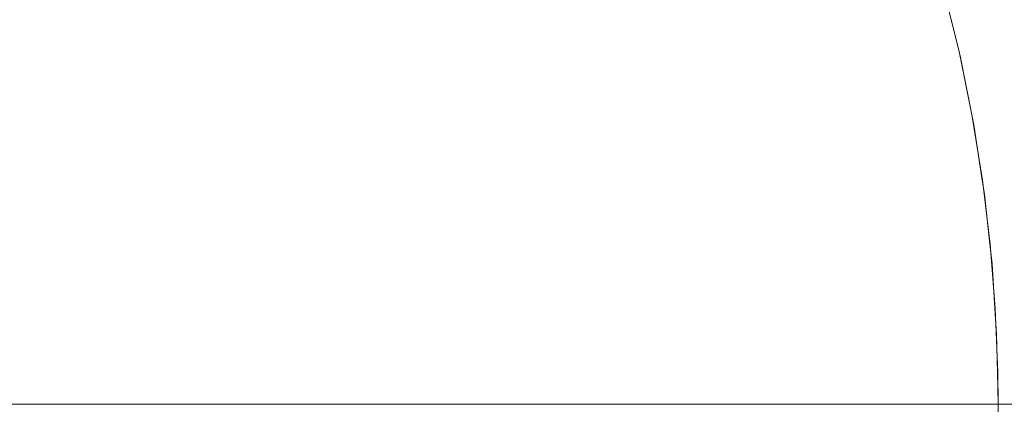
# Model space of a CAD drawing. Header units: centimetres. Extents: x -26 to 27.3, y -25.9 to -24.1.
# Tile 97 of 224: x -8.1783 to -8.1171, y -24.1599 to -24.136. Entities that reach past the tile are written whole.
import ezdxf

# ---------------------------------------------------------------- set-up
doc = ezdxf.new("R2010")
doc.units = ezdxf.units.CM
doc.header["$LTSCALE"] = 2.54
doc.layers.add('Lucido design-1', color=7, linetype='Continuous')

# ---------------------------------------------------------------- blocks, each defined once
blk = doc.blocks.new('Gruppo-7-1')
at = {"color": 7, "linetype": 'Continuous', "lineweight": 9}
for points, invisible_edges in [([(-8.169787, -24.132351, 1181.639259), (-8.168631, -24.134458, 1181.639259), (-8.171673, -24.136041, 1181.637095), (-8.172757, -24.134066, 1181.637095)], 15), ([(-8.141011, -24.132055, 1181.664611), (-8.13987, -24.135417, 1181.664611), (-8.142201, -24.136152, 1181.661332), (-8.143308, -24.132891, 1181.661332)], 15), ([(-8.1287, -24.131895, 1181.6862), (-8.127564, -24.135794, 1181.6862), (-8.129091, -24.136204, 1181.682403), (-8.130208, -24.132371, 1181.682403)], 15), ([(-8.165667, -24.132915, 1181.641563), (-8.16454, -24.135201, 1181.641563), (-8.167568, -24.136613, 1181.639259), (-8.168631, -24.134458, 1181.639259)], 15), ([(-8.158698, -24.132477, 1181.646615), (-8.157558, -24.135067, 1181.646615), (-8.160468, -24.136272, 1181.64404), (-8.161552, -24.133807, 1181.64404)], 15), ([(-8.152034, -24.132779, 1181.652146), (-8.150914, -24.135659, 1181.652146), (-8.153672, -24.136663, 1181.649318), (-8.154746, -24.133902, 1181.649318)], 15), ([(-8.143308, -24.132891, 1181.661332), (-8.142201, -24.136152, 1181.661332), (-8.144657, -24.136926, 1181.658157), (-8.145728, -24.133772, 1181.658157)], 15), ([(-8.131861, -24.132892, 1181.678678), (-8.130765, -24.136652, 1181.678678), (-8.132585, -24.13714, 1181.67503), (-8.133658, -24.133458, 1181.67503)], 15), ([(-8.130208, -24.132371, 1181.682403), (-8.129091, -24.136204, 1181.682403), (-8.130765, -24.136652, 1181.678678), (-8.131861, -24.132892, 1181.678678)], 15), ([(-8.133658, -24.133458, 1181.67503), (-8.132585, -24.13714, 1181.67503), (-8.134546, -24.137665, 1181.671466), (-8.135594, -24.134069, 1181.671466)], 15), ([(-8.176886, -24.134026, 1181.635074), (-8.175797, -24.135821, 1181.635074), (-8.178902, -24.137614, 1181.633198), (-8.17991, -24.135952, 1181.633198)], 15), ([(-8.172757, -24.134066, 1181.637095), (-8.171673, -24.136041, 1181.637095), (-8.174787, -24.137662, 1181.635074), (-8.175797, -24.135821, 1181.635074)], 15), ([(-8.161552, -24.133807, 1181.64404), (-8.160468, -24.136272, 1181.64404), (-8.163513, -24.137533, 1181.641563), (-8.16454, -24.135201, 1181.641563)], 15), ([(-8.154746, -24.133902, 1181.649318), (-8.153672, -24.136663, 1181.649318), (-8.156533, -24.137704, 1181.646615), (-8.157558, -24.135067, 1181.646615)], 15), ([(-8.145728, -24.133772, 1181.658157), (-8.144657, -24.136926, 1181.658157), (-8.147231, -24.137738, 1181.655094), (-8.148264, -24.134695, 1181.655094)], 15), ([(-8.135594, -24.134069, 1181.671466), (-8.134546, -24.137665, 1181.671466), (-8.136644, -24.138227, 1181.667991), (-8.137666, -24.134722, 1181.667991)], 15), ([(-8.121238, -24.1341, 1181.714235), (-8.120205, -24.138322, 1181.714235), (-8.120631, -24.138417, 1181.71012), (-8.12166, -24.134213, 1181.71012)], 15), ([(-8.120981, -24.134031, 1181.718367), (-8.119945, -24.138265, 1181.718367), (-8.120205, -24.138322, 1181.714235), (-8.121238, -24.1341, 1181.714235)], 15), ([(-8.119945, -24.138265, 1181.718367), (-8.120981, -24.134031, 1181.718367), (-8.120848, -24.134175, 1181.722727), (-8.119893, -24.138079, 1181.722727)], 11), ([(-8.120848, -24.134175, 1181.722727), (-8.120844, -24.134175, 1181.922727), (-8.119889, -24.138078, 1181.922727), (-8.119893, -24.138079, 1181.722727)], 5), ([(-8.120844, -24.134175, 1181.922727), (-8.120751, -24.134175, 1181.927114), (-8.119797, -24.138078, 1181.927073), (-8.119889, -24.138078, 1181.922727)], 7), ([(-8.120751, -24.134175, 1181.927114), (-8.120472, -24.134175, 1181.931493), (-8.119521, -24.138078, 1181.931412), (-8.119797, -24.138078, 1181.927073)], 15), ([(-8.120472, -24.134175, 1181.931493), (-8.120007, -24.134175, 1181.935856), (-8.11906, -24.138078, 1181.935735), (-8.119521, -24.138078, 1181.931412)], 15), ([(-8.120007, -24.134175, 1181.935856), (-8.119358, -24.134175, 1181.940195), (-8.118416, -24.138078, 1181.940034), (-8.11906, -24.138078, 1181.935735)], 15), ([(-8.119358, -24.134175, 1181.940195), (-8.118525, -24.134175, 1181.944503), (-8.117591, -24.138078, 1181.944302), (-8.118416, -24.138078, 1181.940034)], 15), ([(-8.118525, -24.134175, 1181.944503), (-8.117509, -24.134175, 1181.948772), (-8.116585, -24.138078, 1181.948532), (-8.117591, -24.138078, 1181.944302)], 15), ([(-8.117509, -24.134175, 1181.948772), (-8.116314, -24.134175, 1181.952994), (-8.115401, -24.138078, 1181.952714), (-8.116585, -24.138078, 1181.948532)], 15), ([(-25.917482, -24.134724, 1182.419509), (-25.917482, -24.138247, 1182.420345), (27.182518, -24.138247, 1182.420345), (27.182518, -24.134724, 1182.419509)], 10), ([(-8.168631, -24.134458, 1181.639259), (-8.167568, -24.136613, 1181.639259), (-8.170676, -24.138062, 1181.637095), (-8.171673, -24.136041, 1181.637095)], 15), ([(-8.148264, -24.134695, 1181.655094), (-8.147231, -24.137738, 1181.655094), (-8.149921, -24.138586, 1181.652146), (-8.150914, -24.135659, 1181.652146)], 15), ([(-8.137666, -24.134722, 1181.667991), (-8.136644, -24.138227, 1181.667991), (-8.138876, -24.138826, 1181.664611), (-8.13987, -24.135417, 1181.664611)], 15), ([(-8.122992, -24.13457, 1181.701974), (-8.121978, -24.138715, 1181.701974), (-8.122895, -24.138919, 1181.697955), (-8.1239, -24.134813, 1181.697955)], 15), ([(-8.122245, -24.134369, 1181.706031), (-8.121223, -24.138548, 1181.706031), (-8.121978, -24.138715, 1181.701974), (-8.122992, -24.13457, 1181.701974)], 15), ([(-8.12166, -24.134213, 1181.71012), (-8.120631, -24.138417, 1181.71012), (-8.121223, -24.138548, 1181.706031), (-8.122245, -24.134369, 1181.706031)], 15), ([(-8.16454, -24.135201, 1181.641563), (-8.163513, -24.137533, 1181.641563), (-8.1666, -24.138812, 1181.639259), (-8.167568, -24.136613, 1181.639259)], 15), ([(-8.157558, -24.135067, 1181.646615), (-8.156533, -24.137704, 1181.646615), (-8.159492, -24.138781, 1181.64404), (-8.160468, -24.136272, 1181.64404)], 15), ([(-8.13987, -24.135417, 1181.664611), (-8.138876, -24.138826, 1181.664611), (-8.141238, -24.139458, 1181.661332), (-8.142201, -24.136152, 1181.661332)], 15), ([(-8.124966, -24.135098, 1181.693983), (-8.123973, -24.139157, 1181.693983), (-8.125208, -24.139431, 1181.690062), (-8.126188, -24.135426, 1181.690062)], 15), ([(-8.1239, -24.134813, 1181.697955), (-8.122895, -24.138919, 1181.697955), (-8.123973, -24.139157, 1181.693983), (-8.124966, -24.135098, 1181.693983)], 15), ([(-8.175797, -24.135821, 1181.635074), (-8.174787, -24.137662, 1181.635074), (-8.177967, -24.139318, 1181.633198), (-8.178902, -24.137614, 1181.633198)], 15), ([(-8.150914, -24.135659, 1181.652146), (-8.149921, -24.138586, 1181.652146), (-8.15272, -24.139468, 1181.649318), (-8.153672, -24.136663, 1181.649318)], 15), ([(-8.127564, -24.135794, 1181.6862), (-8.126599, -24.13974, 1181.6862), (-8.128142, -24.140082, 1181.682403), (-8.129091, -24.136204, 1181.682403)], 15), ([(-8.126188, -24.135426, 1181.690062), (-8.125208, -24.139431, 1181.690062), (-8.126599, -24.13974, 1181.6862), (-8.127564, -24.135794, 1181.6862)], 15), ([(-8.171673, -24.136041, 1181.637095), (-8.170676, -24.138062, 1181.637095), (-8.173858, -24.139546, 1181.635074), (-8.174787, -24.137662, 1181.635074)], 15), ([(-8.167568, -24.136613, 1181.639259), (-8.1666, -24.138812, 1181.639259), (-8.169769, -24.140124, 1181.637095), (-8.170676, -24.138062, 1181.637095)], 15), ([(-8.160468, -24.136272, 1181.64404), (-8.159492, -24.138781, 1181.64404), (-8.162589, -24.139909, 1181.641563), (-8.163513, -24.137533, 1181.641563)], 15), ([(-8.142201, -24.136152, 1181.661332), (-8.141238, -24.139458, 1181.661332), (-8.143725, -24.140125, 1181.658157), (-8.144657, -24.136926, 1181.658157)], 15), ([(-8.129091, -24.136204, 1181.682403), (-8.128142, -24.140082, 1181.682403), (-8.129834, -24.140457, 1181.678678), (-8.130765, -24.136652, 1181.678678)], 15), ([(-8.153672, -24.136663, 1181.649318), (-8.15272, -24.139468, 1181.649318), (-8.155623, -24.140384, 1181.646615), (-8.156533, -24.137704, 1181.646615)], 15), ([(-8.144657, -24.136926, 1181.658157), (-8.143725, -24.140125, 1181.658157), (-8.146332, -24.140823, 1181.655094), (-8.147231, -24.137738, 1181.655094)], 15), ([(-8.132585, -24.13714, 1181.67503), (-8.131673, -24.140865, 1181.67503), (-8.133655, -24.141304, 1181.671466), (-8.134546, -24.137665, 1181.671466)], 15), ([(-8.130765, -24.136652, 1181.678678), (-8.129834, -24.140457, 1181.678678), (-8.131673, -24.140865, 1181.67503), (-8.132585, -24.13714, 1181.67503)], 15), ([(-8.178902, -24.137614, 1181.633198), (-8.177967, -24.139318, 1181.633198), (-8.181209, -24.141005, 1181.631471), (-8.182067, -24.139441, 1181.631471)], 15), ([(-8.174787, -24.137662, 1181.635074), (-8.173858, -24.139546, 1181.635074), (-8.177108, -24.141061, 1181.633198), (-8.177967, -24.139318, 1181.633198)], 15), ([(-8.163513, -24.137533, 1181.641563), (-8.162589, -24.139909, 1181.641563), (-8.16573, -24.141052, 1181.639259), (-8.1666, -24.138812, 1181.639259)], 15), ([(-8.156533, -24.137704, 1181.646615), (-8.155623, -24.140384, 1181.646615), (-8.158626, -24.141331, 1181.64404), (-8.159492, -24.138781, 1181.64404)], 15), ([(-8.147231, -24.137738, 1181.655094), (-8.146332, -24.140823, 1181.655094), (-8.149056, -24.141553, 1181.652146), (-8.149921, -24.138586, 1181.652146)], 15), ([(-8.134546, -24.137665, 1181.671466), (-8.133655, -24.141304, 1181.671466), (-8.135776, -24.141774, 1181.667991), (-8.136644, -24.138227, 1181.667991)], 15), ([(27.182518, -24.138899, 1182.4205), (27.182518, -24.138247, 1182.420345), (-25.917482, -24.138247, 1182.420345), (-25.917482, -24.138899, 1182.4205)], 10), ([(-8.170676, -24.138062, 1181.637095), (-8.169769, -24.140124, 1181.637095), (-8.173012, -24.141468, 1181.635074), (-8.173858, -24.139546, 1181.635074)], 15), ([(-8.136644, -24.138227, 1181.667991), (-8.135776, -24.141774, 1181.667991), (-8.138032, -24.142274, 1181.664611), (-8.138876, -24.138826, 1181.664611)], 15), ([(-8.120631, -24.138417, 1181.71012), (-8.119787, -24.142662, 1181.71012), (-8.120384, -24.142767, 1181.706031), (-8.121223, -24.138548, 1181.706031)], 15), ([(-8.120205, -24.138322, 1181.714235), (-8.119357, -24.142586, 1181.714235), (-8.119787, -24.142662, 1181.71012), (-8.120631, -24.138417, 1181.71012)], 15), ([(-8.119945, -24.138265, 1181.718367), (-8.119095, -24.14254, 1181.718367), (-8.119357, -24.142586, 1181.714235), (-8.120205, -24.138322, 1181.714235)], 15), ([(-8.119893, -24.138079, 1181.722727), (-8.119852, -24.138244, 1181.722727), (-8.119945, -24.138265, 1181.718367)], 10), ([(-8.119095, -24.14254, 1181.718367), (-8.119945, -24.138265, 1181.718367), (-8.119852, -24.138244, 1181.722727), (-8.119103, -24.142013, 1181.722727)], 11), ([(-8.119852, -24.138244, 1181.722727), (-8.119893, -24.138079, 1181.722727), (-8.119889, -24.138078, 1181.922727)], 10), ([(-8.119889, -24.138078, 1181.922727), (-8.119093, -24.142011, 1181.922727), (-8.119103, -24.142013, 1181.722727), (-8.119852, -24.138244, 1181.722727)], 10), ([(-8.119889, -24.138078, 1181.922727), (-8.119797, -24.138078, 1181.927073), (-8.119001, -24.142011, 1181.92704), (-8.119093, -24.142011, 1181.922727)], 7), ([(-8.119797, -24.138078, 1181.927073), (-8.119521, -24.138078, 1181.931412), (-8.118727, -24.142011, 1181.931344), (-8.119001, -24.142011, 1181.92704)], 15), ([(-8.119521, -24.138078, 1181.931412), (-8.11906, -24.138078, 1181.935735), (-8.11827, -24.142011, 1181.935634), (-8.118727, -24.142011, 1181.931344)], 15), ([(-8.11906, -24.138078, 1181.935735), (-8.118416, -24.138078, 1181.940034), (-8.117631, -24.142011, 1181.939899), (-8.11827, -24.142011, 1181.935634)], 15), ([(-8.118416, -24.138078, 1181.940034), (-8.117591, -24.138078, 1181.944302), (-8.116812, -24.142011, 1181.944134), (-8.117631, -24.142011, 1181.939899)], 15), ([(-8.117591, -24.138078, 1181.944302), (-8.116585, -24.138078, 1181.948532), (-8.115814, -24.142011, 1181.948331), (-8.116812, -24.142011, 1181.944134)], 15), ([(-25.917482, -24.138899, 1182.4205), (-25.917482, -24.142525, 1182.421197), (27.182518, -24.142525, 1182.421197), (27.182518, -24.138899, 1182.4205)], 10), ([(-8.1666, -24.138812, 1181.639259), (-8.16573, -24.141052, 1181.639259), (-8.168952, -24.142225, 1181.637095), (-8.169769, -24.140124, 1181.637095)], 15), ([(-8.159492, -24.138781, 1181.64404), (-8.158626, -24.141331, 1181.64404), (-8.16177, -24.142322, 1181.641563), (-8.162589, -24.139909, 1181.641563)], 15), ([(-8.149921, -24.138586, 1181.652146), (-8.149056, -24.141553, 1181.652146), (-8.15189, -24.142313, 1181.649318), (-8.15272, -24.139468, 1181.649318)], 15), ([(-8.138876, -24.138826, 1181.664611), (-8.138032, -24.142274, 1181.664611), (-8.140419, -24.142804, 1181.661332), (-8.141238, -24.139458, 1181.661332)], 15), ([(-8.122895, -24.138919, 1181.697955), (-8.122071, -24.143064, 1181.697955), (-8.123157, -24.143256, 1181.693983), (-8.123973, -24.139157, 1181.693983)], 15), ([(-8.121978, -24.138715, 1181.701974), (-8.121145, -24.142901, 1181.701974), (-8.122071, -24.143064, 1181.697955), (-8.122895, -24.138919, 1181.697955)], 15), ([(-8.121223, -24.138548, 1181.706031), (-8.120384, -24.142767, 1181.706031), (-8.121145, -24.142901, 1181.701974), (-8.121978, -24.138715, 1181.701974)], 15), ([(-8.177967, -24.139318, 1181.633198), (-8.177108, -24.141061, 1181.633198), (-8.18042, -24.142606, 1181.631471), (-8.181209, -24.141005, 1181.631471)], 15), ([(-8.173858, -24.139546, 1181.635074), (-8.173012, -24.141468, 1181.635074), (-8.176325, -24.14284, 1181.633198), (-8.177108, -24.141061, 1181.633198)], 15), ([(-8.15272, -24.139468, 1181.649318), (-8.15189, -24.142313, 1181.649318), (-8.154831, -24.143101, 1181.646615), (-8.155623, -24.140384, 1181.646615)], 15), ([(-8.141238, -24.139458, 1181.661332), (-8.140419, -24.142804, 1181.661332), (-8.142933, -24.143361, 1181.658157), (-8.143725, -24.140125, 1181.658157)], 15), ([(-8.125208, -24.139431, 1181.690062), (-8.124403, -24.143476, 1181.690062), (-8.125806, -24.143723, 1181.6862), (-8.126599, -24.13974, 1181.6862)], 15), ([(-8.123973, -24.139157, 1181.693983), (-8.123157, -24.143256, 1181.693983), (-8.124403, -24.143476, 1181.690062), (-8.125208, -24.139431, 1181.690062)], 15), ([(-8.169769, -24.140124, 1181.637095), (-8.168952, -24.142225, 1181.637095), (-8.172251, -24.143425, 1181.635074), (-8.173012, -24.141468, 1181.635074)], 15), ([(-8.162589, -24.139909, 1181.641563), (-8.16177, -24.142322, 1181.641563), (-8.164957, -24.143327, 1181.639259), (-8.16573, -24.141052, 1181.639259)], 15), ([(-8.143725, -24.140125, 1181.658157), (-8.142933, -24.143361, 1181.658157), (-8.145568, -24.143945, 1181.655094), (-8.146332, -24.140823, 1181.655094)], 15), ([(-8.128142, -24.140082, 1181.682403), (-8.127363, -24.143998, 1181.682403), (-8.12907, -24.144299, 1181.678678), (-8.129834, -24.140457, 1181.678678)], 15), ([(-8.126599, -24.13974, 1181.6862), (-8.125806, -24.143723, 1181.6862), (-8.127363, -24.143998, 1181.682403), (-8.128142, -24.140082, 1181.682403)], 15), ([(-8.155623, -24.140384, 1181.646615), (-8.154831, -24.143101, 1181.646615), (-8.157873, -24.143916, 1181.64404), (-8.158626, -24.141331, 1181.64404)], 15), ([(-8.146332, -24.140823, 1181.655094), (-8.145568, -24.143945, 1181.655094), (-8.148321, -24.144555, 1181.652146), (-8.149056, -24.141553, 1181.652146)], 15), ([(-8.131673, -24.140865, 1181.67503), (-8.130925, -24.144626, 1181.67503), (-8.132924, -24.144978, 1181.671466), (-8.133655, -24.141304, 1181.671466)], 15), ([(-8.129834, -24.140457, 1181.678678), (-8.12907, -24.144299, 1181.678678), (-8.130925, -24.144626, 1181.67503), (-8.131673, -24.140865, 1181.67503)], 15), ([(-8.177108, -24.141061, 1181.633198), (-8.176325, -24.14284, 1181.633198), (-8.179701, -24.144239, 1181.631471), (-8.18042, -24.142606, 1181.631471)], 15), ([(-8.173012, -24.141468, 1181.635074), (-8.172251, -24.143425, 1181.635074), (-8.17562, -24.144652, 1181.633198), (-8.176325, -24.14284, 1181.633198)], 15), ([(-8.16573, -24.141052, 1181.639259), (-8.164957, -24.143327, 1181.639259), (-8.168228, -24.144358, 1181.637095), (-8.168952, -24.142225, 1181.637095)], 15), ([(-8.158626, -24.141331, 1181.64404), (-8.157873, -24.143916, 1181.64404), (-8.161057, -24.144769, 1181.641563), (-8.16177, -24.142322, 1181.641563)], 15), ([(-8.133655, -24.141304, 1181.671466), (-8.132924, -24.144978, 1181.671466), (-8.135064, -24.145355, 1181.667991), (-8.135776, -24.141774, 1181.667991)], 15), ([(-8.149056, -24.141553, 1181.652146), (-8.148321, -24.144555, 1181.652146), (-8.151186, -24.145191, 1181.649318), (-8.15189, -24.142313, 1181.649318)], 15), ([(-8.135776, -24.141774, 1181.667991), (-8.135064, -24.145355, 1181.667991), (-8.137339, -24.145757, 1181.664611), (-8.138032, -24.142274, 1181.664611)], 15), ([(-8.119001, -24.142523, 1181.722727), (-8.119103, -24.142013, 1181.722727), (-8.119093, -24.142011, 1181.922727)], 10), ([(-8.119103, -24.142013, 1181.722727), (-8.119001, -24.142523, 1181.722727), (-8.119095, -24.14254, 1181.718367)], 10), ([(-8.119001, -24.142523, 1181.722727), (-8.119093, -24.142011, 1181.922727), (-8.118456, -24.145969, 1181.922727)], 9), ([(-8.119093, -24.142011, 1181.922727), (-8.119001, -24.142011, 1181.92704), (-8.118365, -24.145969, 1181.927013), (-8.118456, -24.145969, 1181.922727)], 7), ([(-8.119001, -24.142011, 1181.92704), (-8.118727, -24.142011, 1181.931344), (-8.118092, -24.145969, 1181.93129), (-8.118365, -24.145969, 1181.927013)], 15), ([(-8.118727, -24.142011, 1181.931344), (-8.11827, -24.142011, 1181.935634), (-8.117638, -24.145969, 1181.935553), (-8.118092, -24.145969, 1181.93129)], 15), ([(-8.11827, -24.142011, 1181.935634), (-8.117631, -24.142011, 1181.939899), (-8.117003, -24.145969, 1181.939792), (-8.117638, -24.145969, 1181.935553)], 15), ([(-8.117631, -24.142011, 1181.939899), (-8.116812, -24.142011, 1181.944134), (-8.116189, -24.145969, 1181.944), (-8.117003, -24.145969, 1181.939792)], 15), ([(27.182518, -24.14312, 1182.421311), (27.182518, -24.142525, 1182.421197), (-25.917482, -24.142525, 1182.421197), (-25.917482, -24.14312, 1182.421311)], 10), ([(-8.168952, -24.142225, 1181.637095), (-8.168228, -24.144358, 1181.637095), (-8.171576, -24.145414, 1181.635074), (-8.172251, -24.143425, 1181.635074)], 15), ([(-8.16177, -24.142322, 1181.641563), (-8.161057, -24.144769, 1181.641563), (-8.164285, -24.145634, 1181.639259), (-8.164957, -24.143327, 1181.639259)], 15), ([(-8.15189, -24.142313, 1181.649318), (-8.151186, -24.145191, 1181.649318), (-8.154159, -24.14585, 1181.646615), (-8.154831, -24.143101, 1181.646615)], 15), ([(-8.138032, -24.142274, 1181.664611), (-8.137339, -24.145757, 1181.664611), (-8.139747, -24.146181, 1181.661332), (-8.140419, -24.142804, 1181.661332)], 15), ([(-8.119787, -24.142662, 1181.71012), (-8.119129, -24.14694, 1181.71012), (-8.119729, -24.147019, 1181.706031), (-8.120384, -24.142767, 1181.706031)], 15), ([(-8.119357, -24.142586, 1181.714235), (-8.118696, -24.146883, 1181.714235), (-8.119129, -24.14694, 1181.71012), (-8.119787, -24.142662, 1181.71012)], 15), ([(-8.119095, -24.14254, 1181.718367), (-8.118432, -24.146848, 1181.718367), (-8.118696, -24.146883, 1181.714235), (-8.119357, -24.142586, 1181.714235)], 15), ([(-8.118432, -24.146848, 1181.718367), (-8.119095, -24.14254, 1181.718367), (-8.119001, -24.142523, 1181.722727), (-8.118471, -24.145971, 1181.722727)], 11), ([(-8.118456, -24.145969, 1181.922727), (-8.118471, -24.145971, 1181.722727), (-8.119001, -24.142523, 1181.722727)], 9), ([(-25.917482, -24.14312, 1182.421311), (-25.917482, -24.146837, 1182.421861), (27.182518, -24.146837, 1182.421861), (27.182518, -24.14312, 1182.421311)], 10), ([(-8.176325, -24.14284, 1181.633198), (-8.17562, -24.144652, 1181.633198), (-8.179054, -24.145901, 1181.631471), (-8.179701, -24.144239, 1181.631471)], 15), ([(-8.164957, -24.143327, 1181.639259), (-8.164285, -24.145634, 1181.639259), (-8.167597, -24.146521, 1181.637095), (-8.168228, -24.144358, 1181.637095)], 15), ([(-8.154831, -24.143101, 1181.646615), (-8.154159, -24.14585, 1181.646615), (-8.157233, -24.146531, 1181.64404), (-8.157873, -24.143916, 1181.64404)], 15), ([(-8.142933, -24.143361, 1181.658157), (-8.142283, -24.146628, 1181.658157), (-8.144941, -24.147097, 1181.655094), (-8.145568, -24.143945, 1181.655094)], 15), ([(-8.140419, -24.142804, 1181.661332), (-8.139747, -24.146181, 1181.661332), (-8.142283, -24.146628, 1181.658157), (-8.142933, -24.143361, 1181.658157)], 15), ([(-8.123157, -24.143256, 1181.693983), (-8.122522, -24.147386, 1181.693983), (-8.123776, -24.147551, 1181.690062), (-8.124403, -24.143476, 1181.690062)], 15), ([(-8.122071, -24.143064, 1181.697955), (-8.121428, -24.147242, 1181.697955), (-8.122522, -24.147386, 1181.693983), (-8.123157, -24.143256, 1181.693983)], 15), ([(-8.121145, -24.142901, 1181.701974), (-8.120496, -24.14712, 1181.701974), (-8.121428, -24.147242, 1181.697955), (-8.122071, -24.143064, 1181.697955)], 15), ([(-8.120384, -24.142767, 1181.706031), (-8.119729, -24.147019, 1181.706031), (-8.120496, -24.14712, 1181.701974), (-8.121145, -24.142901, 1181.701974)], 15), ([(-8.172251, -24.143425, 1181.635074), (-8.171576, -24.145414, 1181.635074), (-8.174996, -24.146492, 1181.633198), (-8.17562, -24.144652, 1181.633198)], 15), ([(-8.157873, -24.143916, 1181.64404), (-8.157233, -24.146531, 1181.64404), (-8.160451, -24.147245, 1181.641563), (-8.161057, -24.144769, 1181.641563)], 15), ([(-8.145568, -24.143945, 1181.655094), (-8.144941, -24.147097, 1181.655094), (-8.147718, -24.147587, 1181.652146), (-8.148321, -24.144555, 1181.652146)], 15), ([(-8.125806, -24.143723, 1181.6862), (-8.125188, -24.147737, 1181.6862), (-8.126755, -24.147944, 1181.682403), (-8.127363, -24.143998, 1181.682403)], 15), ([(-8.124403, -24.143476, 1181.690062), (-8.123776, -24.147551, 1181.690062), (-8.125188, -24.147737, 1181.6862), (-8.125806, -24.143723, 1181.6862)], 15), ([(-8.168228, -24.144358, 1181.637095), (-8.167597, -24.146521, 1181.637095), (-8.170988, -24.14743, 1181.635074), (-8.171576, -24.145414, 1181.635074)], 15), ([(-8.148321, -24.144555, 1181.652146), (-8.147718, -24.147587, 1181.652146), (-8.150608, -24.148096, 1181.649318), (-8.151186, -24.145191, 1181.649318)], 15), ([(-8.12907, -24.144299, 1181.678678), (-8.128474, -24.14817, 1181.678678), (-8.130342, -24.148416, 1181.67503), (-8.130925, -24.144626, 1181.67503)], 15), ([(-8.127363, -24.143998, 1181.682403), (-8.126755, -24.147944, 1181.682403), (-8.128474, -24.14817, 1181.678678), (-8.12907, -24.144299, 1181.678678)], 15), ([(-8.17562, -24.144652, 1181.633198), (-8.174996, -24.146492, 1181.633198), (-8.178481, -24.147591, 1181.631471), (-8.179054, -24.145901, 1181.631471)], 15), ([(-8.161057, -24.144769, 1181.641563), (-8.160451, -24.147245, 1181.641563), (-8.163714, -24.147968, 1181.639259), (-8.164285, -24.145634, 1181.639259)], 15), ([(-8.151186, -24.145191, 1181.649318), (-8.150608, -24.148096, 1181.649318), (-8.153607, -24.148625, 1181.646615), (-8.154159, -24.14585, 1181.646615)], 15), ([(-8.132924, -24.144978, 1181.671466), (-8.132354, -24.148681, 1181.671466), (-8.134508, -24.148964, 1181.667991), (-8.135064, -24.145355, 1181.667991)], 15), ([(-8.130925, -24.144626, 1181.67503), (-8.130342, -24.148416, 1181.67503), (-8.132354, -24.148681, 1181.671466), (-8.132924, -24.144978, 1181.671466)], 15), ([(-8.171576, -24.145414, 1181.635074), (-8.170988, -24.14743, 1181.635074), (-8.174452, -24.148358, 1181.633198), (-8.174996, -24.146492, 1181.633198)], 15), ([(-8.164285, -24.145634, 1181.639259), (-8.163714, -24.147968, 1181.639259), (-8.167062, -24.14871, 1181.637095), (-8.167597, -24.146521, 1181.637095)], 15), ([(-8.137339, -24.145757, 1181.664611), (-8.136799, -24.149266, 1181.664611), (-8.139223, -24.149585, 1181.661332), (-8.139747, -24.146181, 1181.661332)], 15), ([(-8.135064, -24.145355, 1181.667991), (-8.134508, -24.148964, 1181.667991), (-8.136799, -24.149266, 1181.664611), (-8.137339, -24.145757, 1181.664611)], 15), ([(-8.154159, -24.14585, 1181.646615), (-8.153607, -24.148625, 1181.646615), (-8.156708, -24.149172, 1181.64404), (-8.157233, -24.146531, 1181.64404)], 15), ([(-8.139747, -24.146181, 1181.661332), (-8.139223, -24.149585, 1181.661332), (-8.141776, -24.149921, 1181.658157), (-8.142283, -24.146628, 1181.658157)], 15), ([(-8.118338, -24.146835, 1181.722727), (-8.118471, -24.145971, 1181.722727), (-8.118456, -24.145969, 1181.922727)], 10), ([(-8.118471, -24.145971, 1181.722727), (-8.118338, -24.146835, 1181.722727), (-8.118432, -24.146848, 1181.718367)], 10), ([(-8.118338, -24.146835, 1181.722727), (-8.118456, -24.145969, 1181.922727), (-8.117978, -24.149943, 1181.922727)], 9), ([(-8.118456, -24.145969, 1181.922727), (-8.118365, -24.145969, 1181.927013), (-8.117887, -24.149943, 1181.926992), (-8.117978, -24.149943, 1181.922727)], 7), ([(-8.118365, -24.145969, 1181.927013), (-8.118092, -24.145969, 1181.93129), (-8.117616, -24.149943, 1181.93125), (-8.117887, -24.149943, 1181.926992)], 15), ([(-8.118092, -24.145969, 1181.93129), (-8.117638, -24.145969, 1181.935553), (-8.117164, -24.149943, 1181.935492), (-8.117616, -24.149943, 1181.93125)], 15), ([(-8.117638, -24.145969, 1181.935553), (-8.117003, -24.145969, 1181.939792), (-8.116532, -24.149943, 1181.939711), (-8.117164, -24.149943, 1181.935492)], 15), ([(27.182518, -24.147379, 1182.421942), (27.182518, -24.146837, 1182.421861), (-25.917482, -24.146837, 1182.421861), (-25.917482, -24.147379, 1182.421942)], 10), ([(-8.174996, -24.146492, 1181.633198), (-8.174452, -24.148358, 1181.633198), (-8.177982, -24.149304, 1181.631471), (-8.178481, -24.147591, 1181.631471)], 15), ([(-8.167597, -24.146521, 1181.637095), (-8.167062, -24.14871, 1181.637095), (-8.170489, -24.14947, 1181.635074), (-8.170988, -24.14743, 1181.635074)], 15), ([(-8.157233, -24.146531, 1181.64404), (-8.156708, -24.149172, 1181.64404), (-8.159954, -24.149744, 1181.641563), (-8.160451, -24.147245, 1181.641563)], 15), ([(-8.142283, -24.146628, 1181.658157), (-8.141776, -24.149921, 1181.658157), (-8.144452, -24.150273, 1181.655094), (-8.144941, -24.147097, 1181.655094)], 15), ([(-8.119729, -24.147019, 1181.706031), (-8.119261, -24.151295, 1181.706031), (-8.120031, -24.151362, 1181.701974), (-8.120496, -24.14712, 1181.701974)], 15), ([(-8.119129, -24.14694, 1181.71012), (-8.118657, -24.151242, 1181.71012), (-8.119261, -24.151295, 1181.706031), (-8.119729, -24.147019, 1181.706031)], 15), ([(-8.118696, -24.146883, 1181.714235), (-8.118222, -24.151204, 1181.714235), (-8.118657, -24.151242, 1181.71012), (-8.119129, -24.14694, 1181.71012)], 15), ([(-8.118432, -24.146848, 1181.718367), (-8.117957, -24.151181, 1181.718367), (-8.118222, -24.151204, 1181.714235), (-8.118696, -24.146883, 1181.714235)], 15), ([(-8.117957, -24.151181, 1181.718367), (-8.118432, -24.146848, 1181.718367), (-8.118338, -24.146835, 1181.722727), (-8.117997, -24.149945, 1181.722727)], 11), ([(-8.117978, -24.149943, 1181.922727), (-8.117997, -24.149945, 1181.722727), (-8.118338, -24.146835, 1181.722727)], 9), ([(-25.917482, -24.147379, 1182.421942), (-25.917482, -24.151173, 1182.422337), (27.182518, -24.151173, 1182.422337), (27.182518, -24.147379, 1182.421942)], 10), ([(-8.178481, -24.147591, 1181.631471), (-8.177982, -24.149304, 1181.631471), (-8.181572, -24.150266, 1181.629894), (-8.182026, -24.148709, 1181.629894)], 15), ([(-8.170988, -24.14743, 1181.635074), (-8.170489, -24.14947, 1181.635074), (-8.17399, -24.150246, 1181.633198), (-8.174452, -24.148358, 1181.633198)], 15), ([(-8.160451, -24.147245, 1181.641563), (-8.159954, -24.149744, 1181.641563), (-8.163245, -24.150325, 1181.639259), (-8.163714, -24.147968, 1181.639259)], 15), ([(-8.147718, -24.147587, 1181.652146), (-8.147248, -24.150642, 1181.652146), (-8.150158, -24.151025, 1181.649318), (-8.150608, -24.148096, 1181.649318)], 15), ([(-8.144941, -24.147097, 1181.655094), (-8.144452, -24.150273, 1181.655094), (-8.147248, -24.150642, 1181.652146), (-8.147718, -24.147587, 1181.652146)], 15), ([(-8.123776, -24.147551, 1181.690062), (-8.123327, -24.151651, 1181.690062), (-8.124746, -24.151775, 1181.6862), (-8.125188, -24.147737, 1181.6862)], 15), ([(-8.122522, -24.147386, 1181.693983), (-8.122067, -24.15154, 1181.693983), (-8.123327, -24.151651, 1181.690062), (-8.123776, -24.147551, 1181.690062)], 15), ([(-8.121428, -24.147242, 1181.697955), (-8.120967, -24.151444, 1181.697955), (-8.122067, -24.15154, 1181.693983), (-8.122522, -24.147386, 1181.693983)], 15), ([(-8.120496, -24.14712, 1181.701974), (-8.120031, -24.151362, 1181.701974), (-8.120967, -24.151444, 1181.697955), (-8.121428, -24.147242, 1181.697955)], 15), ([(-8.163714, -24.147968, 1181.639259), (-8.163245, -24.150325, 1181.639259), (-8.166622, -24.15092, 1181.637095), (-8.167062, -24.14871, 1181.637095)], 15), ([(-8.150608, -24.148096, 1181.649318), (-8.150158, -24.151025, 1181.649318), (-8.153176, -24.151422, 1181.646615), (-8.153607, -24.148625, 1181.646615)], 15), ([(-8.128474, -24.14817, 1181.678678), (-8.128048, -24.152064, 1181.678678), (-8.129924, -24.152228, 1181.67503), (-8.130342, -24.148416, 1181.67503)], 15), ([(-8.126755, -24.147944, 1181.682403), (-8.126321, -24.151912, 1181.682403), (-8.128048, -24.152064, 1181.678678), (-8.128474, -24.14817, 1181.678678)], 15), ([(-8.125188, -24.147737, 1181.6862), (-8.124746, -24.151775, 1181.6862), (-8.126321, -24.151912, 1181.682403), (-8.126755, -24.147944, 1181.682403)], 15), ([(-8.174452, -24.148358, 1181.633198), (-8.17399, -24.150246, 1181.633198), (-8.177558, -24.151037, 1181.631471), (-8.177982, -24.149304, 1181.631471)], 15), ([(-8.167062, -24.14871, 1181.637095), (-8.166622, -24.15092, 1181.637095), (-8.170079, -24.15153, 1181.635074), (-8.170489, -24.14947, 1181.635074)], 15), ([(-8.153607, -24.148625, 1181.646615), (-8.153176, -24.151422, 1181.646615), (-8.156298, -24.151833, 1181.64404), (-8.156708, -24.149172, 1181.64404)], 15), ([(-8.132354, -24.148681, 1181.671466), (-8.131947, -24.152405, 1181.671466), (-8.134111, -24.152594, 1181.667991), (-8.134508, -24.148964, 1181.667991)], 15), ([(-8.130342, -24.148416, 1181.67503), (-8.129924, -24.152228, 1181.67503), (-8.131947, -24.152405, 1181.671466), (-8.132354, -24.148681, 1181.671466)], 15), ([(-8.177982, -24.149304, 1181.631471), (-8.177558, -24.151037, 1181.631471), (-8.181187, -24.151841, 1181.629894), (-8.181572, -24.150266, 1181.629894)], 15), ([(-8.170489, -24.14947, 1181.635074), (-8.170079, -24.15153, 1181.635074), (-8.17361, -24.152152, 1181.633198), (-8.17399, -24.150246, 1181.633198)], 15), ([(-8.156708, -24.149172, 1181.64404), (-8.156298, -24.151833, 1181.64404), (-8.159566, -24.152263, 1181.641563), (-8.159954, -24.149744, 1181.641563)], 15), ([(-8.136799, -24.149266, 1181.664611), (-8.136413, -24.152795, 1181.664611), (-8.138848, -24.153008, 1181.661332), (-8.139223, -24.149585, 1181.661332)], 15), ([(-8.134508, -24.148964, 1181.667991), (-8.134111, -24.152594, 1181.667991), (-8.136413, -24.152795, 1181.664611), (-8.136799, -24.149266, 1181.664611)], 15), ([(-8.159954, -24.149744, 1181.641563), (-8.159566, -24.152263, 1181.641563), (-8.162879, -24.152699, 1181.639259), (-8.163245, -24.150325, 1181.639259)], 15), ([(-8.141776, -24.149921, 1181.658157), (-8.141413, -24.153233, 1181.658157), (-8.144103, -24.153468, 1181.655094), (-8.144452, -24.150273, 1181.655094)], 15), ([(-8.139223, -24.149585, 1181.661332), (-8.138848, -24.153008, 1181.661332), (-8.141413, -24.153233, 1181.658157), (-8.141776, -24.149921, 1181.658157)], 15), ([(-8.117863, -24.151173, 1181.722727), (-8.117997, -24.149945, 1181.722727), (-8.117978, -24.149943, 1181.922727)], 10), ([(-8.117997, -24.149945, 1181.722727), (-8.117863, -24.151172, 1181.722727), (-8.117957, -24.151181, 1181.718367)], 10), ([(-8.117863, -24.151173, 1181.722727), (-8.117978, -24.149943, 1181.922727), (-8.11766, -24.153927, 1181.922727)], 9), ([(-8.117978, -24.149943, 1181.922727), (-8.117887, -24.149943, 1181.926992), (-8.11757, -24.153927, 1181.926979), (-8.11766, -24.153927, 1181.922727)], 7), ([(-8.117887, -24.149943, 1181.926992), (-8.117616, -24.149943, 1181.93125), (-8.117299, -24.153927, 1181.931223), (-8.11757, -24.153927, 1181.926979)], 15), ([(-8.117616, -24.149943, 1181.93125), (-8.117164, -24.149943, 1181.935492), (-8.116848, -24.153927, 1181.935451), (-8.117299, -24.153927, 1181.931223)], 15), ([(-8.117164, -24.149943, 1181.935492), (-8.116532, -24.149943, 1181.939711), (-8.116219, -24.153927, 1181.939657), (-8.116848, -24.153927, 1181.935451)], 15), ([(-8.17399, -24.150246, 1181.633198), (-8.17361, -24.152152, 1181.633198), (-8.17721, -24.152787, 1181.631471), (-8.177558, -24.151037, 1181.631471)], 15), ([(-8.163245, -24.150325, 1181.639259), (-8.162879, -24.152699, 1181.639259), (-8.166279, -24.153147, 1181.637095), (-8.166622, -24.15092, 1181.637095)], 15), ([(-8.147248, -24.150642, 1181.652146), (-8.146911, -24.153714, 1181.652146), (-8.149835, -24.15397, 1181.649318), (-8.150158, -24.151025, 1181.649318)], 15), ([(-8.144452, -24.150273, 1181.655094), (-8.144103, -24.153468, 1181.655094), (-8.146911, -24.153714, 1181.652146), (-8.147248, -24.150642, 1181.652146)], 15), ([(27.182518, -24.151669, 1182.422389), (27.182518, -24.151173, 1182.422337), (-25.917482, -24.151173, 1182.422337), (-25.917482, -24.151669, 1182.422389)], 10), ([(-8.177558, -24.151037, 1181.631471), (-8.17721, -24.152787, 1181.631471), (-8.18087, -24.153432, 1181.629894), (-8.181187, -24.151841, 1181.629894)], 15), ([(-8.166622, -24.15092, 1181.637095), (-8.166279, -24.153147, 1181.637095), (-8.16976, -24.153605, 1181.635074), (-8.170079, -24.15153, 1181.635074)], 15), ([(-8.150158, -24.151025, 1181.649318), (-8.149835, -24.15397, 1181.649318), (-8.152868, -24.154235, 1181.646615), (-8.153176, -24.151422, 1181.646615)], 15), ([(-8.119261, -24.151295, 1181.706031), (-8.11898, -24.155587, 1181.706031), (-8.119752, -24.155621, 1181.701974), (-8.120031, -24.151362, 1181.701974)], 15), ([(-8.118657, -24.151242, 1181.71012), (-8.118374, -24.155561, 1181.71012), (-8.11898, -24.155587, 1181.706031), (-8.119261, -24.151295, 1181.706031)], 15), ([(-8.118222, -24.151204, 1181.714235), (-8.117938, -24.155542, 1181.714235), (-8.118374, -24.155561, 1181.71012), (-8.118657, -24.151242, 1181.71012)], 15), ([(-8.117957, -24.151181, 1181.718367), (-8.117672, -24.15553, 1181.718367), (-8.117938, -24.155542, 1181.714235), (-8.118222, -24.151204, 1181.714235)], 15), ([(-8.117672, -24.15553, 1181.718367), (-8.117957, -24.151181, 1181.718367), (-8.117863, -24.151172, 1181.722727), (-8.117682, -24.153929, 1181.722727)], 11), ([(-8.11766, -24.153927, 1181.922727), (-8.117682, -24.153929, 1181.722727), (-8.117863, -24.151173, 1181.722727)], 9), ([(-25.917482, -24.151669, 1182.422389), (-25.917482, -24.155527, 1182.422623), (27.182518, -24.155527, 1182.422623), (27.182518, -24.151669, 1182.422389)], 10), ([(-8.170079, -24.15153, 1181.635074), (-8.16976, -24.153605, 1181.635074), (-8.173315, -24.154073, 1181.633198), (-8.17361, -24.152152, 1181.633198)], 15), ([(-8.156298, -24.151833, 1181.64404), (-8.156005, -24.154509, 1181.64404), (-8.159289, -24.154797, 1181.641563), (-8.159566, -24.152263, 1181.641563)], 15), ([(-8.153176, -24.151422, 1181.646615), (-8.152868, -24.154235, 1181.646615), (-8.156005, -24.154509, 1181.64404), (-8.156298, -24.151833, 1181.64404)], 15), ([(-8.126321, -24.151912, 1181.682403), (-8.12606, -24.155896, 1181.682403), (-8.127792, -24.155972, 1181.678678), (-8.128048, -24.152064, 1181.678678)], 15), ([(-8.124746, -24.151775, 1181.6862), (-8.124481, -24.155827, 1181.6862), (-8.12606, -24.155896, 1181.682403), (-8.126321, -24.151912, 1181.682403)], 15), ([(-8.123327, -24.151651, 1181.690062), (-8.123058, -24.155765, 1181.690062), (-8.124481, -24.155827, 1181.6862), (-8.124746, -24.151775, 1181.6862)], 15), ([(-8.122067, -24.15154, 1181.693983), (-8.121794, -24.15571, 1181.693983), (-8.123058, -24.155765, 1181.690062), (-8.123327, -24.151651, 1181.690062)], 15), ([(-8.120967, -24.151444, 1181.697955), (-8.120691, -24.155662, 1181.697955), (-8.121794, -24.15571, 1181.693983), (-8.122067, -24.15154, 1181.693983)], 15), ([(-8.120031, -24.151362, 1181.701974), (-8.119752, -24.155621, 1181.701974), (-8.120691, -24.155662, 1181.697955), (-8.120967, -24.151444, 1181.697955)], 15), ([(-8.17361, -24.152152, 1181.633198), (-8.173315, -24.154073, 1181.633198), (-8.176938, -24.15455, 1181.631471), (-8.17721, -24.152787, 1181.631471)], 15), ([(-8.159566, -24.152263, 1181.641563), (-8.159289, -24.154797, 1181.641563), (-8.162618, -24.155088, 1181.639259), (-8.162879, -24.152699, 1181.639259)], 15), ([(-8.131947, -24.152405, 1181.671466), (-8.131702, -24.156143, 1181.671466), (-8.133872, -24.156237, 1181.667991), (-8.134111, -24.152594, 1181.667991)], 15), ([(-8.129924, -24.152228, 1181.67503), (-8.129674, -24.156054, 1181.67503), (-8.131702, -24.156143, 1181.671466), (-8.131947, -24.152405, 1181.671466)], 15), ([(-8.128048, -24.152064, 1181.678678), (-8.127792, -24.155972, 1181.678678), (-8.129674, -24.156054, 1181.67503), (-8.129924, -24.152228, 1181.67503)], 15), ([(-8.17721, -24.152787, 1181.631471), (-8.176938, -24.15455, 1181.631471), (-8.180623, -24.155035, 1181.629894), (-8.18087, -24.153432, 1181.629894)], 15), ([(-8.166279, -24.153147, 1181.637095), (-8.166034, -24.155387, 1181.637095), (-8.169531, -24.155693, 1181.635074), (-8.16976, -24.153605, 1181.635074)], 15), ([(-8.162879, -24.152699, 1181.639259), (-8.162618, -24.155088, 1181.639259), (-8.166034, -24.155387, 1181.637095), (-8.166279, -24.153147, 1181.637095)], 15), ([(-8.138848, -24.153008, 1181.661332), (-8.138623, -24.156445, 1181.661332), (-8.141195, -24.156557, 1181.658157), (-8.141413, -24.153233, 1181.658157)], 15), ([(-8.136413, -24.152795, 1181.664611), (-8.136181, -24.156338, 1181.664611), (-8.138623, -24.156445, 1181.661332), (-8.138848, -24.153008, 1181.661332)], 15), ([(-8.134111, -24.152594, 1181.667991), (-8.133872, -24.156237, 1181.667991), (-8.136181, -24.156338, 1181.664611), (-8.136413, -24.152795, 1181.664611)], 15), ([(-8.16976, -24.153605, 1181.635074), (-8.169531, -24.155693, 1181.635074), (-8.173103, -24.156005, 1181.633198), (-8.173315, -24.154073, 1181.633198)], 15), ([(-8.146911, -24.153714, 1181.652146), (-8.146709, -24.156798, 1181.652146), (-8.149641, -24.156926, 1181.649318), (-8.149835, -24.15397, 1181.649318)], 15), ([(-8.144103, -24.153468, 1181.655094), (-8.143892, -24.156675, 1181.655094), (-8.146709, -24.156798, 1181.652146), (-8.146911, -24.153714, 1181.652146)], 15), ([(-8.141413, -24.153233, 1181.658157), (-8.141195, -24.156557, 1181.658157), (-8.143892, -24.156675, 1181.655094), (-8.144103, -24.153468, 1181.655094)], 15), ([(-8.173315, -24.154073, 1181.633198), (-8.173103, -24.156005, 1181.633198), (-8.176744, -24.156324, 1181.631471), (-8.176938, -24.15455, 1181.631471)], 15), ([(-8.152868, -24.154235, 1181.646615), (-8.152683, -24.157059, 1181.646615), (-8.155829, -24.157196, 1181.64404), (-8.156005, -24.154509, 1181.64404)], 15), ([(-8.149835, -24.15397, 1181.649318), (-8.149641, -24.156926, 1181.649318), (-8.152683, -24.157059, 1181.646615), (-8.152868, -24.154235, 1181.646615)], 15), ([(-8.117577, -24.155526, 1181.722727), (-8.117682, -24.153929, 1181.722727), (-8.11766, -24.153927, 1181.922727)], 10), ([(-8.117682, -24.153929, 1181.722727), (-8.117577, -24.155526, 1181.722727), (-8.117672, -24.15553, 1181.718367)], 10), ([(-8.117577, -24.155526, 1181.722727), (-8.11766, -24.153927, 1181.922727), (-8.117502, -24.157916, 1181.922727)], 9), ([(-8.11766, -24.153927, 1181.922727), (-8.11757, -24.153927, 1181.926979), (-8.117411, -24.157916, 1181.926972), (-8.117502, -24.157916, 1181.922727)], 7), ([(-8.11757, -24.153927, 1181.926979), (-8.117299, -24.153927, 1181.931223), (-8.117141, -24.157916, 1181.931209), (-8.117411, -24.157916, 1181.926972)], 15), ([(-8.117299, -24.153927, 1181.931223), (-8.116848, -24.153927, 1181.935451), (-8.116691, -24.157916, 1181.935431), (-8.117141, -24.157916, 1181.931209)], 15), ([(-8.176938, -24.15455, 1181.631471), (-8.176744, -24.156324, 1181.631471), (-8.180447, -24.156648, 1181.629894), (-8.180623, -24.155035, 1181.629894)], 15), ([(-8.159289, -24.154797, 1181.641563), (-8.159122, -24.15734, 1181.641563), (-8.162461, -24.157486, 1181.639259), (-8.162618, -24.155088, 1181.639259)], 15), ([(-8.156005, -24.154509, 1181.64404), (-8.155829, -24.157196, 1181.64404), (-8.159122, -24.15734, 1181.641563), (-8.159289, -24.154797, 1181.641563)], 15), ([(27.182518, -24.155972, 1182.42265), (27.182518, -24.155527, 1182.422623), (-25.917482, -24.155527, 1182.422623), (-25.917482, -24.155972, 1182.42265)], 10), ([(-8.166034, -24.155387, 1181.637095), (-8.165887, -24.157635, 1181.637095), (-8.169394, -24.157788, 1181.635074), (-8.169531, -24.155693, 1181.635074)], 15), ([(-8.162618, -24.155088, 1181.639259), (-8.162461, -24.157486, 1181.639259), (-8.165887, -24.157635, 1181.637095), (-8.166034, -24.155387, 1181.637095)], 15), ([(-8.11898, -24.155587, 1181.706031), (-8.118886, -24.159888, 1181.706031), (-8.119659, -24.159888, 1181.701974), (-8.119752, -24.155621, 1181.701974)], 13), ([(-8.118374, -24.155561, 1181.71012), (-8.11828, -24.159888, 1181.71012), (-8.118886, -24.159888, 1181.706031), (-8.11898, -24.155587, 1181.706031)], 13), ([(-8.117938, -24.155542, 1181.714235), (-8.117843, -24.159888, 1181.714235), (-8.11828, -24.159888, 1181.71012), (-8.118374, -24.155561, 1181.71012)], 13), ([(-8.117672, -24.15553, 1181.718367), (-8.117577, -24.159888, 1181.718367), (-8.117843, -24.159888, 1181.714235), (-8.117938, -24.155542, 1181.714235)], 13), ([(-8.117577, -24.159888, 1181.718367), (-8.117672, -24.15553, 1181.718367), (-8.117577, -24.155526, 1181.722727), (-8.117525, -24.157916, 1181.722727)], 11), ([(-8.117502, -24.157916, 1181.922727), (-8.117525, -24.157916, 1181.722727), (-8.117577, -24.155526, 1181.722727)], 9), ([(-25.917482, -24.155972, 1182.42265), (-25.917482, -24.159888, 1182.422727), (27.182518, -24.159888, 1182.422727), (27.182518, -24.155972, 1182.42265)], 8), ([(-8.173103, -24.156005, 1181.633198), (-8.172976, -24.157945, 1181.633198), (-8.176627, -24.158104, 1181.631471), (-8.176744, -24.156324, 1181.631471)], 15), ([(-8.169531, -24.155693, 1181.635074), (-8.169394, -24.157788, 1181.635074), (-8.172976, -24.157945, 1181.633198), (-8.173103, -24.156005, 1181.633198)], 15), ([(-8.131702, -24.156143, 1181.671466), (-8.13162, -24.159888, 1181.671466), (-8.133792, -24.159888, 1181.667991), (-8.133872, -24.156237, 1181.667991)], 13), ([(-8.129674, -24.156054, 1181.67503), (-8.12959, -24.159888, 1181.67503), (-8.13162, -24.159888, 1181.671466), (-8.131702, -24.156143, 1181.671466)], 13), ([(-8.127792, -24.155972, 1181.678678), (-8.127706, -24.159888, 1181.678678), (-8.12959, -24.159888, 1181.67503), (-8.129674, -24.156054, 1181.67503)], 13), ([(-8.12606, -24.155896, 1181.682403), (-8.125973, -24.159888, 1181.682403), (-8.127706, -24.159888, 1181.678678), (-8.127792, -24.155972, 1181.678678)], 13), ([(-8.124481, -24.155827, 1181.6862), (-8.124392, -24.159888, 1181.6862), (-8.125973, -24.159888, 1181.682403), (-8.12606, -24.155896, 1181.682403)], 13), ([(-8.123058, -24.155765, 1181.690062), (-8.122968, -24.159888, 1181.690062), (-8.124392, -24.159888, 1181.6862), (-8.124481, -24.155827, 1181.6862)], 13), ([(-8.121794, -24.15571, 1181.693983), (-8.121702, -24.159888, 1181.693983), (-8.122968, -24.159888, 1181.690062), (-8.123058, -24.155765, 1181.690062)], 13), ([(-8.120691, -24.155662, 1181.697955), (-8.120599, -24.159888, 1181.697955), (-8.121702, -24.159888, 1181.693983), (-8.121794, -24.15571, 1181.693983)], 13), ([(-8.119752, -24.155621, 1181.701974), (-8.119659, -24.159888, 1181.701974), (-8.120599, -24.159888, 1181.697955), (-8.120691, -24.155662, 1181.697955)], 13), ([(-8.176744, -24.156324, 1181.631471), (-8.176627, -24.158104, 1181.631471), (-8.180341, -24.158266, 1181.629894), (-8.180447, -24.156648, 1181.629894)], 15), ([(-8.146709, -24.156798, 1181.652146), (-8.146642, -24.159888, 1181.652146), (-8.149577, -24.159888, 1181.649318), (-8.149641, -24.156926, 1181.649318)], 13), ([(-8.143892, -24.156675, 1181.655094), (-8.143822, -24.159888, 1181.655094), (-8.146642, -24.159888, 1181.652146), (-8.146709, -24.156798, 1181.652146)], 13), ([(-8.141195, -24.156557, 1181.658157), (-8.141123, -24.159888, 1181.658157), (-8.143822, -24.159888, 1181.655094), (-8.143892, -24.156675, 1181.655094)], 13), ([(-8.138623, -24.156445, 1181.661332), (-8.138548, -24.159888, 1181.661332), (-8.141123, -24.159888, 1181.658157), (-8.141195, -24.156557, 1181.658157)], 13), ([(-8.136181, -24.156338, 1181.664611), (-8.136103, -24.159888, 1181.664611), (-8.138548, -24.159888, 1181.661332), (-8.138623, -24.156445, 1181.661332)], 13), ([(-8.133872, -24.156237, 1181.667991), (-8.133792, -24.159888, 1181.667991), (-8.136103, -24.159888, 1181.664611), (-8.136181, -24.156338, 1181.664611)], 13), ([(-8.159122, -24.15734, 1181.641563), (-8.159067, -24.159888, 1181.641563), (-8.162408, -24.159888, 1181.639259), (-8.162461, -24.157486, 1181.639259)], 13), ([(-8.155829, -24.157196, 1181.64404), (-8.15577, -24.159888, 1181.64404), (-8.159067, -24.159888, 1181.641563), (-8.159122, -24.15734, 1181.641563)], 13), ([(-8.152683, -24.157059, 1181.646615), (-8.152621, -24.159888, 1181.646615), (-8.15577, -24.159888, 1181.64404), (-8.155829, -24.157196, 1181.64404)], 13), ([(-8.149641, -24.156926, 1181.649318), (-8.149577, -24.159888, 1181.649318), (-8.152621, -24.159888, 1181.646615), (-8.152683, -24.157059, 1181.646615)], 13), ([(-8.172976, -24.157945, 1181.633198), (-8.172934, -24.159888, 1181.633198), (-8.176588, -24.159888, 1181.631471), (-8.176627, -24.158104, 1181.631471)], 13), ([(-8.169394, -24.157788, 1181.635074), (-8.169348, -24.159888, 1181.635074), (-8.172934, -24.159888, 1181.633198), (-8.172976, -24.157945, 1181.633198)], 13), ([(-8.165887, -24.157635, 1181.637095), (-8.165838, -24.159888, 1181.637095), (-8.169348, -24.159888, 1181.635074), (-8.169394, -24.157788, 1181.635074)], 13), ([(-8.162461, -24.157486, 1181.639259), (-8.162408, -24.159888, 1181.639259), (-8.165838, -24.159888, 1181.637095), (-8.165887, -24.157635, 1181.637095)], 13), ([(-8.117525, -24.157916, 1181.722727), (-8.117482, -24.159888, 1181.722727), (-8.117577, -24.159888, 1181.718367)], 8), ([(-8.117482, -24.159888, 1181.722727), (-8.117525, -24.157916, 1181.722727), (-8.117502, -24.157916, 1181.922727)], 10), ([(-8.117502, -24.157916, 1181.922727), (-8.117482, -24.159888, 1181.922727), (-8.117482, -24.159888, 1181.722727)], 8), ([(-8.117417, -24.159888, 1181.925802), (-8.117482, -24.159888, 1181.922727), (-8.117502, -24.157916, 1181.922727), (-8.117411, -24.157916, 1181.926972)], 12), ([(-8.117411, -24.157916, 1181.926972), (-8.117392, -24.159888, 1181.926971), (-8.117417, -24.159888, 1181.925802)], 9), ([(-8.117202, -24.159888, 1181.929946), (-8.117392, -24.159888, 1181.926971), (-8.117411, -24.157916, 1181.926972), (-8.117141, -24.157916, 1181.931209)], 14), ([(-8.117141, -24.157916, 1181.931209), (-8.117122, -24.159888, 1181.931208), (-8.117202, -24.159888, 1181.929946)], 9), ([(-8.116816, -24.159888, 1181.934082), (-8.117122, -24.159888, 1181.931208), (-8.117141, -24.157916, 1181.931209), (-8.116691, -24.157916, 1181.935431)], 14), ([(-8.176627, -24.158104, 1181.631471), (-8.176588, -24.159888, 1181.631471), (-8.180305, -24.159888, 1181.629894), (-8.180341, -24.158266, 1181.629894)], 13)]:
    blk.add_3dface(points, dxfattribs=dict(at, invisible_edges=invisible_edges))
blk.add_3dface([(-8.117482, -25.359888, 1181.722727), (-8.117482, -24.159888, 1181.722727), (-8.117482, -24.159888, 1181.922727), (-8.117482, -25.359888, 1181.922727)], dxfattribs=at)

msp = doc.modelspace()

# ---------------------------------------------------------------- block references
at = {"layer": 'Lucido design-1', "color": 7}
msp.add_blockref('Gruppo-7-1', (0, 0), dxfattribs=at)

doc.saveas('drawing.dxf')
